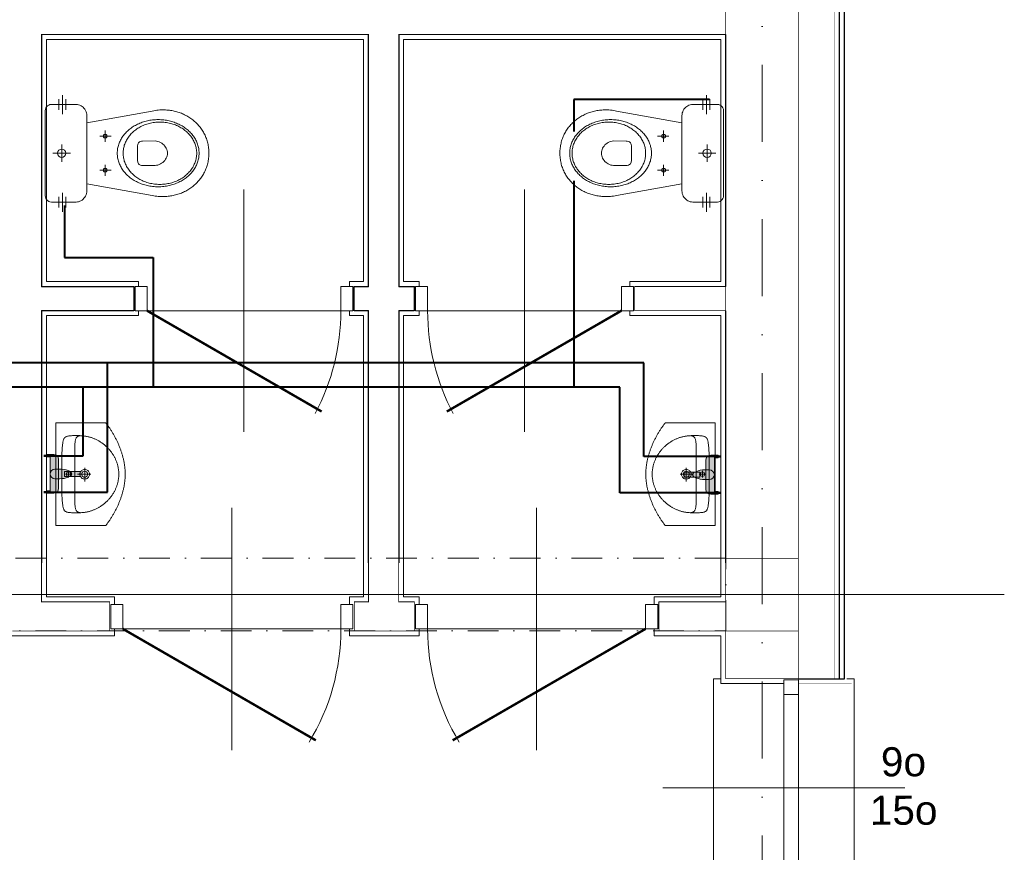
# Model space of a CAD drawing. Extents: x 4615668 to 9294084, y 16339 to 10688993.
# Tile 237 of 256: x 4725646 to 4726053, y 5339726 to 5340070. Entities that reach past the tile are written whole.
import ezdxf
from ezdxf.lldxf.tags import DXFTag

# ---------------------------------------------------------------- set-up
doc = ezdxf.new("R2010")
doc.units = 0
doc.header["$MEASUREMENT"] = 0
doc.linetypes.add('DASHDOT', pattern=[25.4, 12.7, -6.35, 0, -6.35])
for name, color, linetype, lineweight in [('_T_w-k_Tr_cwu', 20, 'DASHDOT', 40), ('_T_w-k_Tr_zw', 150, 'Continuous', 40), ('Osie', 175, 'DASHDOT', 9), ('Wymiar', 7, 'Continuous', 9), ('WYPOSAŻENIE', 223, 'Continuous', 9)]:
    doc.layers.add(name, color=color, linetype=linetype, lineweight=lineweight)
doc.layers.add('IS_Odbiornik2', color=7, linetype='Continuous', lineweight=5, true_color=0x000000)
for name, color, linetype in [('MEBLE', 41, 'Continuous'), ('MURY', 7, 'Continuous'), ('STOLARKA', 4, 'Continuous')]:
    doc.layers.add(name, color=color, linetype=linetype)
doc.styles.add('ARIAL_CE', font='arial.ttf', dxfattribs={"height": 15})
tags = doc.linetypes.add('DASH', pattern=[15, 10, -5]).pattern_tags.tags
tags[6:7] = [DXFTag(74, 4), DXFTag(75, 0), DXFTag(340, '0'), DXFTag(46, 0.0), DXFTag(50, 0.0), DXFTag(44, 0.0), DXFTag(45, 0.0)]
tags[4:5] = [DXFTag(74, 4), DXFTag(75, 0), DXFTag(340, '0'), DXFTag(46, 0.0), DXFTag(50, 0.0), DXFTag(44, 0.0), DXFTag(45, 0.0)]

# ---------------------------------------------------------------- blocks, each defined once
blk = doc.blocks.new('G$C61CBF25F')
at = {"layer": 'Osie', "lineweight": 0, "ltscale": 2.5}
for p, q in [((1425, 0), (1425, 1880)), ((1525, 640), (-5, 640))]:
    blk.add_line(p, q, dxfattribs=at)
blk = doc.blocks.new('G$CF45FC2ED')
at = {"layer": 'STOLARKA', "color": 252, "linetype": 'Continuous', "lineweight": 0}
for p, q in [((45, 100), (45, 0)), ((85, 50), (5, 50))]:
    blk.add_line(p, q, dxfattribs=at)
at = {"layer": 'STOLARKA', "color": 252, "linetype": 'Continuous', "lineweight": 0, "const_width": 1}
blk.add_lwpolyline([(5, 50), (77.06, 91.6)], dxfattribs=at)
at = {"layer": 'STOLARKA', "color": 252, "linetype": 'Continuous', "lineweight": 0}
for points in [[(5, 40), (5, 50), (0, 50), (0, 40)], [(85, 40), (85, 50), (90, 50), (90, 40)]]:
    blk.add_lwpolyline(points, close=True, dxfattribs=at)
blk.add_arc((-5, 50), 90, 0, 28.0898, dxfattribs=at)
blk = doc.blocks.new('G$C8361AC1F')
at = {"layer": 'STOLARKA', "color": 252, "linetype": 'Continuous', "lineweight": 0}
for p, q in [((50, 100), (50, 0)), ((5, 50), (95, 50))]:
    blk.add_line(p, q, dxfattribs=at)
at = {"layer": 'STOLARKA', "color": 252, "linetype": 'Continuous', "lineweight": 0, "const_width": 1}
blk.add_lwpolyline([(95, 50), (15.33, 96)], dxfattribs=at)
at = {"layer": 'STOLARKA', "color": 252, "linetype": 'Continuous', "lineweight": 0}
for points in [[(5, 40), (5, 50), (0, 50), (0, 40)], [(95, 40), (95, 50), (100, 50), (100, 40)]]:
    blk.add_lwpolyline(points, close=True, dxfattribs=at)
blk.add_arc((95, 50), 90, 148.7267, 180, dxfattribs=at)
blk = doc.blocks.new('G$C772A7A8F')
at = {"layer": 'STOLARKA', "color": 5, "lineweight": 0}
blk.add_line((100, 45), (0, 45), dxfattribs=at)
for points in [[(24, 0), (21, 0), (21, 90), (24, 90)], [(76, 0), (79, 0), (79, 90), (76, 90)]]:
    blk.add_lwpolyline(points, dxfattribs=at)
for points in [[(56, 89.5), (56, 83.5), (50, 83.5), (50, 89.5)], [(56, 83.5), (56, 6.5), (50, 6.5), (50, 83.5)], [(56, 0.5), (56, 6.5), (50, 6.5), (50, 0.5)]]:
    blk.add_lwpolyline(points, close=True, dxfattribs=at)
blk = doc.blocks.new('G$C6E969633')
at = {"layer": 'MURY', "ltscale": 40}
for p, q in [((1169.18, 871.13), (1169.18, 767.13)), ((1304.18, 767.13), (1304.18, 871.13)), ((1316.68, 871.13), (1316.68, 767.13)), ((1451.68, 767.13), (1451.68, 871.13)), ((1169.18, 767.13), (1207.28, 767.13)), ((1207.28, 767.13), (1207.28, 757.13)), ((1298.28, 757.13), (1298.28, 767.13)), ((1298.28, 767.13), (1304.18, 767.13)), ((1316.68, 767.13), (1323.08, 767.13)), ((1323.08, 767.13), (1323.08, 757.13)), ((1207.28, 757.13), (1169.18, 757.13)), ((1169.18, 757.13), (1169.18, 653.13)), ((1304.18, 757.13), (1298.28, 757.13)), ((1304.18, 653.13), (1304.18, 757.13)), ((1323.08, 757.13), (1316.68, 757.13)), ((1316.68, 757.13), (1316.68, 653.13)), ((1451.68, 653.13), (1451.68, 757.13))]:
    blk.add_line(p, q, dxfattribs=at)
at = {"layer": 'MURY', "linetype": 'DASH', "lineweight": 0}
for p, q in [((1316.78, 730.06), (1316.68, 730.06)), ((1316.72, 670.06), (1316.68, 670.06))]:
    blk.add_line(p, q, dxfattribs=at)
at = {"layer": 'MURY', "lineweight": 0, "ltscale": 5}
blk.add_line((1566.68, 640), (246.53, 640), dxfattribs=at)
at = {"layer": 'MURY', "ltscale": 40, "const_width": 0.3}
for points in [[(1451.68, 988.35), (1451.68, 655), (1481.68, 655), (1481.68, 988.35)], [(1157.18, 625), (1197.28, 625), (1197.28, 637), (1169.18, 637), (1169.18, 757.13), (1207.28, 757.13), (1207.28, 767.13), (1169.18, 767.13), (1169.18, 871.13), (1304.18, 871.13), (1304.18, 767.13), (1298.28, 767.13), (1298.28, 757.13), (1304.18, 757.13), (1304.18, 637), (1298.28, 637), (1298.28, 625), (1323.08, 625), (1323.08, 637), (1316.68, 637), (1316.68, 757.13), (1323.08, 757.13), (1323.08, 767.13), (1316.68, 767.13), (1316.68, 871.13), (1451.68, 871.13)], [(1451.68, 767.13), (1414.08, 767.13), (1414.08, 757.13), (1451.68, 757.13)], [(1451.68, 625), (1424.08, 625), (1424.08, 637), (1451.68, 637)]]:
    blk.add_lwpolyline(points, dxfattribs=at)
at = {"layer": 'MURY', "lineweight": 0, "ltscale": 40}
for points, const_width in [([(1481.68, 605.25), (1496.68, 605.25), (1496.68, 988.32), (1481.68, 988.32)], 0.2), ([(1481.68, 603.25), (1503.68, 603.25), (1503.68, 990.32), (1481.68, 990.32)], 0.1)]:
    blk.add_lwpolyline(points, dxfattribs=dict(at, const_width=const_width))
at = {"layer": 'MURY', "lineweight": -3, "ltscale": 40}
for points in [[(1481.68, 605.25), (1500.68, 605.25), (1500.68, 988.32), (1481.68, 988.32)], [(1481.76, 605.25), (1498.68, 605.25), (1498.68, 988.32), (1481.68, 988.32)]]:
    blk.add_lwpolyline(points, dxfattribs=at)
at = {"layer": 'MURY', "lineweight": 0, "ltscale": 40}
for points in [[(1296.28, 767.13), (1296.28, 769.13), (1302.18, 769.13), (1302.18, 869.13), (1171.18, 869.13), (1171.18, 769.13), (1209.28, 769.13), (1209.28, 767.13)], [(1412.08, 767.13), (1412.08, 769.13), (1449.68, 769.13), (1449.68, 869.13), (1318.68, 869.13), (1318.68, 769.13), (1325.08, 769.13), (1325.08, 767.13)], [(1209.28, 757.13), (1209.28, 755.13), (1171.18, 755.13), (1171.18, 639), (1199.28, 639), (1199.28, 635.83)], [(1296.28, 635.83), (1296.28, 639), (1302.18, 639), (1302.18, 755.13), (1296.28, 755.13), (1296.28, 757.13)], [(1325.08, 757.13), (1325.08, 755.13), (1318.68, 755.13), (1318.68, 639), (1325.08, 639), (1325.08, 635.83)], [(1422.08, 635.83), (1422.08, 639), (1449.68, 639), (1449.68, 755.13), (1412.08, 755.13), (1412.08, 757.13)], [(1199.28, 625.83), (1199.28, 623), (1155.18, 623), (1155.18, 683), (902.61, 683), (902.61, 657), (913.61, 657), (913.61, 623), (902.68, 623), (902.68, 613), (893.02, 613)], [(1451.68, 637), (1424.08, 637), (1424.08, 625.83)], [(1325.08, 625.83), (1325.08, 623), (1296.28, 623), (1296.28, 625.83)], [(1475.68, 603.25), (1449.68, 603.25), (1449.68, 623), (1422.08, 623), (1422.08, 625.83)]]:
    blk.add_lwpolyline(points, dxfattribs=at)
at = {"layer": 'MURY', "linetype": 'DASHDOT', "lineweight": 0}
blk.add_lwpolyline([(911.68, 625), (1451.68, 625), (1451.68, 655), (911.68, 655)], close=True, dxfattribs=at)
at = {"layer": 'MURY', "ltscale": 40, "const_width": 0.3}
for points in [[(1451.68, 625), (1481.68, 625), (1481.68, 655), (1451.68, 655)], [(1451.68, 605.25), (1481.68, 605.25), (1481.68, 625), (1451.68, 625)]]:
    blk.add_lwpolyline(points, close=True, dxfattribs=at)
at = {"layer": 'MURY', "lineweight": 0, "ltscale": 40}
for name, p in [('G$C61CBF25F', (41.68, 0)), ('G$C772A7A8F', (1425.68, 515.25))]:
    blk.add_blockref(name, p, dxfattribs=at)
at = {"layer": 'MURY', "color": 251, "lineweight": 0, "ltscale": 40, "xscale": -1}
for name, p, rotation in [('G$CF45FC2ED', (1207.78, 807.13), 179.9999999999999), ('G$C8361AC1F', (1323.58, 675.83), 180.0000000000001)]:
    blk.add_blockref(name, p, dxfattribs=dict(at, rotation=rotation))
at = {"layer": 'MURY', "color": 251, "lineweight": 0, "ltscale": 40}
for name, p, rotation in [('G$CF45FC2ED', (1413.58, 807.13), 180), ('G$C8361AC1F', (1297.78, 675.83), 179.9999999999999)]:
    blk.add_blockref(name, p, dxfattribs=dict(at, rotation=rotation))
at = {"layer": 'MURY', "insert": (1485.08, 560.8), "char_height": 12, "width": 1777.5174, "attachment_point": 5, "rotation": 0.1544, "style": 'ARIAL_CE'}
blk.add_mtext('\\pxi-10,l16.666687,t16.666687;9o\\P15o', dxfattribs=at)
blk = doc.blocks.new('A$C074B312D')
at = {"layer": 'WYPOSAŻENIE', "linetype": 'Continuous'}
for points in [[(6.41, 67.54), (41.41, 67.54), (42.02, 67.48), (42.58, 67.29), (43.07, 66.99), (43.49, 66.6), (43.8, 66.13), (44, 65.6), (44.07, 65.03), (44.07, 65.03), (44.07, 54.82), (44.04, 54.29), (43.93, 53.77), (43.76, 53.27), (43.52, 52.8), (43.23, 52.35), (42.89, 51.93), (42.5, 51.56), (42.06, 51.23), (41.59, 50.95), (41.08, 50.72), (40.54, 50.55), (39.98, 50.44), (39.39, 50.41), (8.43, 50.41), (7.86, 50.44), (7.31, 50.55), (6.78, 50.72), (6.28, 50.95), (5.8, 51.23), (5.36, 51.56), (4.97, 51.93), (4.62, 52.35), (4.32, 52.79), (4.08, 53.27), (3.9, 53.77), (3.79, 54.29), (3.75, 54.82), (3.75, 65.03), (3.82, 65.6), (4.02, 66.13), (4.34, 66.6), (4.75, 66.99), (5.24, 67.29), (5.8, 67.48), (6.41, 67.54), (6.41, 67.54)], [(1.63, 61.95), (5.94, 61.95)], [(23.91, 62.48), (24.58, 62.35), (25.12, 61.98), (25.49, 61.43), (25.62, 60.77), (25.49, 60.1), (25.12, 59.56), (24.58, 59.19), (23.91, 59.05), (23.24, 59.19), (22.7, 59.56), (22.33, 60.1), (22.2, 60.77), (22.33, 61.43), (22.7, 61.98), (23.24, 62.35), (23.91, 62.48)], [(41.96, 61.95), (46.27, 61.95)], [(1.63, 59.02), (5.94, 59.02)], [(41.96, 59.02), (46.27, 59.02)], [(6.51, 23.42), (11.31, 50.41)], [(36.51, 50.41), (41.36, 23.4)], [(16.85, 43.65), (17.26, 43.54), (17.55, 43.25), (17.66, 42.84), (17.55, 42.44), (17.26, 42.15), (16.85, 42.04), (16.45, 42.15), (16.16, 42.44), (16.05, 42.84), (16.16, 43.25), (16.45, 43.54), (16.85, 43.65)], [(30.97, 43.65), (31.37, 43.54), (31.66, 43.25), (31.77, 42.84), (31.66, 42.44), (31.37, 42.15), (30.97, 42.04), (30.56, 42.15), (30.27, 42.44), (30.16, 42.84), (30.27, 43.25), (30.56, 43.54), (30.97, 43.65)], [(23.91, 37.81), (23.44, 37.8), (22.96, 37.77), (22.5, 37.72), (22.03, 37.66), (21.58, 37.57), (21.12, 37.47), (20.68, 37.34), (20.23, 37.2), (19.8, 37.05), (19.37, 36.88), (18.94, 36.69), (18.52, 36.48), (18.11, 36.26), (17.71, 36.02), (17.31, 35.77), (16.92, 35.5), (16.54, 35.22), (16.17, 34.92), (15.81, 34.61), (15.45, 34.28), (15.1, 33.95), (14.76, 33.59), (14.44, 33.23), (14.12, 32.85), (13.81, 32.47), (13.51, 32.07), (13.22, 31.65), (12.94, 31.23), (12.68, 30.8), (12.42, 30.35), (12.18, 29.9), (11.95, 29.44), (11.73, 28.96), (11.52, 28.48), (11.32, 27.99), (11.14, 27.49), (10.97, 26.98), (10.82, 26.46), (10.67, 25.94), (10.55, 25.4), (10.43, 24.87), (10.33, 24.32), (10.25, 23.77), (10.18, 23.21), (10.12, 22.65), (10.08, 22.08), (10.06, 21.5), (10.05, 20.92), (10.05, 20.92), (10.06, 20.34), (10.08, 19.77), (10.12, 19.2), (10.18, 18.64), (10.25, 18.08), (10.33, 17.53), (10.43, 16.98), (10.55, 16.44), (10.67, 15.91), (10.82, 15.39), (10.97, 14.87), (11.14, 14.36), (11.32, 13.86), (11.52, 13.37), (11.73, 12.89), (11.95, 12.41), (12.18, 11.95), (12.42, 11.49), (12.68, 11.05), (12.94, 10.62), (13.22, 10.19), (13.51, 9.78), (13.81, 9.38), (14.12, 8.99), (14.44, 8.62), (14.76, 8.25), (15.1, 7.9), (15.45, 7.56), (15.81, 7.24), (16.17, 6.93), (16.54, 6.63), (16.92, 6.35), (17.31, 6.08), (17.71, 5.83), (18.11, 5.59), (18.52, 5.37), (18.94, 5.16), (19.37, 4.97), (19.8, 4.8), (20.23, 4.64), (20.68, 4.5), (21.12, 4.38), (21.58, 4.28), (22.03, 4.19), (22.5, 4.13), (22.96, 4.08), (23.44, 4.05), (23.91, 4.04), (23.91, 4.04), (24.39, 4.05), (24.86, 4.08), (25.32, 4.13), (25.79, 4.19), (26.25, 4.28), (26.7, 4.38), (27.15, 4.5), (27.59, 4.64), (28.02, 4.8), (28.46, 4.97), (28.88, 5.16), (29.3, 5.37), (29.71, 5.59), (30.11, 5.83), (30.51, 6.08), (30.9, 6.35), (31.28, 6.63), (31.65, 6.93), (32.02, 7.24), (32.37, 7.56), (32.72, 7.9), (33.06, 8.25), (33.39, 8.62), (33.7, 8.99), (34.01, 9.38), (34.31, 9.78), (34.6, 10.19), (34.88, 10.62), (35.14, 11.05), (35.4, 11.49), (35.64, 11.95), (35.87, 12.41), (36.09, 12.89), (36.3, 13.37), (36.5, 13.86), (36.68, 14.36), (36.85, 14.87), (37, 15.39), (37.15, 15.91), (37.28, 16.44), (37.39, 16.98), (37.49, 17.53), (37.57, 18.08), (37.65, 18.64), (37.7, 19.2), (37.74, 19.77), (37.76, 20.34), (37.77, 20.92), (37.77, 20.92), (37.76, 21.5), (37.74, 22.08), (37.7, 22.65), (37.65, 23.21), (37.57, 23.77), (37.49, 24.32), (37.39, 24.87), (37.28, 25.4), (37.15, 25.94), (37, 26.46), (36.85, 26.98), (36.68, 27.49), (36.5, 27.99), (36.3, 28.48), (36.09, 28.96), (35.87, 29.44), (35.64, 29.9), (35.4, 30.35), (35.14, 30.8), (34.88, 31.23), (34.6, 31.65), (34.31, 32.07), (34.01, 32.47), (33.7, 32.85), (33.39, 33.23), (33.06, 33.59), (32.72, 33.95), (32.37, 34.28), (32.02, 34.61), (31.65, 34.92), (31.28, 35.22), (30.9, 35.5), (30.51, 35.77), (30.11, 36.02), (29.71, 36.26), (29.3, 36.48), (28.88, 36.69), (28.46, 36.88), (28.02, 37.05), (27.59, 37.2), (27.15, 37.34), (26.7, 37.47), (26.25, 37.57), (25.79, 37.66), (25.32, 37.72), (24.86, 37.77), (24.39, 37.8), (23.91, 37.81), (23.91, 37.81)], [(23.91, 35.41), (23.43, 35.4), (22.95, 35.37), (22.48, 35.31), (22.01, 35.24), (21.55, 35.15), (21.09, 35.04), (20.64, 34.91), (20.2, 34.76), (19.76, 34.6), (19.33, 34.41), (18.91, 34.21), (18.49, 33.99), (18.08, 33.76), (17.68, 33.51), (17.29, 33.24), (16.91, 32.96), (16.54, 32.66), (16.17, 32.34), (15.82, 32.02), (15.47, 31.68), (15.14, 31.32), (14.82, 30.95), (14.5, 30.57), (14.2, 30.18), (13.91, 29.77), (13.64, 29.35), (13.37, 28.92), (13.12, 28.48), (12.88, 28.03), (12.65, 27.57), (12.44, 27.09), (12.24, 26.61), (12.05, 26.12), (11.88, 25.62), (11.73, 25.11), (11.59, 24.6), (11.46, 24.07), (11.35, 23.54), (11.26, 23), (11.18, 22.46), (11.12, 21.91), (11.07, 21.35), (11.05, 20.79), (11.04, 20.22), (11.04, 20.22), (11.05, 19.65), (11.07, 19.09), (11.12, 18.53), (11.18, 17.98), (11.26, 17.44), (11.35, 16.9), (11.46, 16.37), (11.59, 15.84), (11.73, 15.33), (11.88, 14.82), (12.05, 14.32), (12.24, 13.83), (12.44, 13.35), (12.65, 12.87), (12.88, 12.41), (13.12, 11.96), (13.37, 11.52), (13.64, 11.09), (13.91, 10.67), (14.2, 10.26), (14.5, 9.87), (14.82, 9.49), (15.14, 9.12), (15.47, 8.76), (15.82, 8.42), (16.17, 8.1), (16.54, 7.78), (16.91, 7.48), (17.29, 7.2), (17.68, 6.93), (18.08, 6.68), (18.49, 6.45), (18.91, 6.23), (19.33, 6.03), (19.76, 5.84), (20.2, 5.68), (20.64, 5.53), (21.09, 5.4), (21.55, 5.29), (22.01, 5.2), (22.48, 5.13), (22.95, 5.07), (23.43, 5.04), (23.91, 5.03), (23.91, 5.03), (24.39, 5.04), (24.87, 5.07), (25.34, 5.13), (25.81, 5.2), (26.27, 5.29), (26.73, 5.4), (27.18, 5.53), (27.62, 5.68), (28.06, 5.84), (28.49, 6.03), (28.91, 6.23), (29.33, 6.45), (29.74, 6.68), (30.14, 6.93), (30.53, 7.2), (30.91, 7.48), (31.28, 7.78), (31.65, 8.1), (32, 8.42), (32.35, 8.76), (32.68, 9.12), (33, 9.49), (33.32, 9.87), (33.62, 10.26), (33.91, 10.67), (34.19, 11.09), (34.45, 11.52), (34.7, 11.96), (34.94, 12.41), (35.17, 12.87), (35.38, 13.35), (35.58, 13.83), (35.77, 14.32), (35.94, 14.82), (36.09, 15.33), (36.24, 15.84), (36.36, 16.37), (36.47, 16.9), (36.56, 17.44), (36.64, 17.98), (36.7, 18.53), (36.75, 19.09), (36.77, 19.65), (36.78, 20.22), (36.78, 20.22), (36.77, 20.79), (36.75, 21.35), (36.7, 21.91), (36.64, 22.46), (36.56, 23), (36.47, 23.54), (36.36, 24.07), (36.24, 24.6), (36.09, 25.11), (35.94, 25.62), (35.77, 26.12), (35.58, 26.61), (35.38, 27.09), (35.17, 27.57), (34.94, 28.03), (34.7, 28.48), (34.45, 28.92), (34.19, 29.35), (33.91, 29.77), (33.62, 30.18), (33.32, 30.57), (33, 30.95), (32.68, 31.32), (32.35, 31.68), (32, 32.02), (31.65, 32.34), (31.28, 32.66), (30.91, 32.96), (30.53, 33.24), (30.14, 33.51), (29.74, 33.76), (29.33, 33.99), (28.91, 34.21), (28.49, 34.41), (28.06, 34.6), (27.62, 34.76), (27.18, 34.91), (26.73, 35.04), (26.27, 35.15), (25.81, 35.24), (25.34, 35.31), (24.87, 35.37), (24.39, 35.4), (23.91, 35.41), (23.91, 35.41)], [(23.68, 29.5), (20.97, 29.5), (20.17, 29.4), (19.6, 29.11), (19.23, 28.71), (19.01, 28.25), (18.91, 27.79), (18.88, 27.39), (18.87, 22.14), (18.91, 21.57), (19.03, 21.02), (19.22, 20.48), (19.46, 19.97), (19.77, 19.48), (20.12, 19.03), (20.51, 18.62), (20.94, 18.24), (21.4, 17.92), (21.89, 17.64), (22.38, 17.41), (22.89, 17.25), (23.4, 17.15), (23.91, 17.11), (24.41, 17.15), (24.93, 17.25), (25.43, 17.42), (25.93, 17.64), (26.42, 17.92), (26.88, 18.25), (27.31, 18.62), (27.7, 19.04), (28.05, 19.5), (28.36, 19.98), (28.6, 20.5), (28.79, 21.04), (28.91, 21.59), (28.95, 22.17), (28.95, 22.17), (28.95, 27.4), (28.92, 27.8), (28.82, 28.26), (28.6, 28.72), (28.23, 29.11), (27.66, 29.4), (26.86, 29.5), (23.68, 29.5)], [(6.02, 18.97), (6.03, 19.61), (6.06, 20.24), (6.11, 20.88), (6.18, 21.52), (6.27, 22.15), (6.38, 22.79), (6.51, 23.42)], [(41.36, 23.4), (41.47, 22.77), (41.57, 22.14), (41.65, 21.5), (41.72, 20.87), (41.77, 20.23), (41.79, 19.6), (41.8, 18.97)], [(23.87, 0), (23.34, 0.01), (22.82, 0.03), (22.3, 0.07), (21.78, 0.12), (21.27, 0.19), (20.77, 0.27), (20.28, 0.36), (19.78, 0.47), (19.3, 0.59), (18.82, 0.73), (18.35, 0.87), (17.88, 1.04), (17.42, 1.21), (16.97, 1.4), (16.52, 1.6), (16.08, 1.81), (15.65, 2.03), (15.23, 2.27), (14.81, 2.51), (14.4, 2.77), (14, 3.04), (13.61, 3.32), (13.22, 3.61), (12.85, 3.91), (12.48, 4.22), (12.12, 4.54), (11.77, 4.88), (11.42, 5.22), (11.09, 5.57), (10.77, 5.93), (10.45, 6.3), (10.15, 6.68), (9.85, 7.06), (9.56, 7.46), (9.29, 7.86), (9.02, 8.27), (8.77, 8.69), (8.52, 9.12), (8.29, 9.56), (8.06, 10), (7.85, 10.45), (7.64, 10.9), (7.45, 11.37), (7.27, 11.84), (7.1, 12.31), (6.95, 12.79), (6.8, 13.28), (6.67, 13.77), (6.55, 14.27), (6.44, 14.78), (6.34, 15.28), (6.25, 15.8), (6.18, 16.32), (6.12, 16.84), (6.08, 17.37), (6.04, 17.9), (6.02, 18.43), (6.02, 18.97)], [(41.8, 18.97), (41.8, 18.43), (41.78, 17.9), (41.74, 17.37), (41.7, 16.84), (41.64, 16.32), (41.56, 15.8), (41.48, 15.28), (41.38, 14.78), (41.27, 14.27), (41.15, 13.77), (41.01, 13.28), (40.86, 12.79), (40.71, 12.31), (40.54, 11.84), (40.35, 11.37), (40.16, 10.9), (39.96, 10.45), (39.74, 10), (39.51, 9.56), (39.28, 9.12), (39.03, 8.69), (38.77, 8.27), (38.5, 7.86), (38.23, 7.46), (37.94, 7.06), (37.64, 6.68), (37.33, 6.3), (37.01, 5.93), (36.69, 5.57), (36.35, 5.22), (36.01, 4.88), (35.65, 4.54), (35.29, 4.22), (34.92, 3.91), (34.54, 3.61), (34.16, 3.32), (33.76, 3.04), (33.36, 2.77), (32.95, 2.51), (32.53, 2.27), (32.1, 2.03), (31.67, 1.81), (31.23, 1.6), (30.78, 1.4), (30.33, 1.21), (29.86, 1.04), (29.4, 0.87), (28.92, 0.73), (28.44, 0.59), (27.96, 0.47), (27.46, 0.36), (26.97, 0.27), (26.46, 0.19), (25.95, 0.12), (25.44, 0.07), (24.92, 0.03), (24.4, 0.01), (23.87, 0)]]:
    blk.add_lwpolyline(points, dxfattribs=at)
at = {"layer": 'WYPOSAŻENIE', "linetype": 'DASHDOT'}
for points in [[(23.91, 64.37), (23.91, 57.16)], [(0, 60.5), (7.82, 60.5)], [(20.33, 60.77), (27.5, 60.77)], [(40.32, 60.5), (48.15, 60.5)], [(16.85, 45), (16.85, 40.36)], [(30.97, 45), (30.97, 40.36)], [(14.57, 42.84), (19.15, 42.84)], [(28.68, 42.84), (33.27, 42.84)]]:
    blk.add_lwpolyline(points, dxfattribs=at)
blk = doc.blocks.new('A$C4989192B')
at = {"layer": 'WYPOSAŻENIE', "linetype": 'Continuous'}
for points in [[(84.92, 16.14), (84.92, 57.32), (42.49, 57.32), (0, 57.32), (0, 16.13), (0.49, 15.75), (0.98, 15.37), (1.48, 15), (1.99, 14.63), (2.5, 14.26), (3.01, 13.89), (3.53, 13.53), (4.05, 13.17), (4.57, 12.82), (5.1, 12.46), (5.63, 12.11), (6.17, 11.77), (6.71, 11.42), (7.26, 11.08), (7.8, 10.75), (8.35, 10.42), (8.91, 10.09), (9.47, 9.76), (10.03, 9.44), (10.59, 9.12), (11.16, 8.81), (11.73, 8.5), (12.31, 8.2), (12.88, 7.9), (13.46, 7.6), (14.05, 7.31), (14.63, 7.02), (15.22, 6.74), (15.81, 6.46), (16.4, 6.19), (17, 5.92), (17.6, 5.66), (18.19, 5.4), (18.8, 5.15), (19.4, 4.9), (20.01, 4.65), (20.61, 4.42), (21.22, 4.18), (21.83, 3.96), (22.45, 3.73), (23.06, 3.52), (23.68, 3.31), (24.29, 3.1), (24.91, 2.9), (25.53, 2.71), (26.15, 2.52), (26.78, 2.34), (27.4, 2.17), (28.02, 2), (28.65, 1.84), (29.27, 1.68), (29.9, 1.53), (30.53, 1.39), (31.16, 1.25), (31.78, 1.12), (32.41, 1), (33.04, 0.88), (33.67, 0.77), (34.3, 0.67), (34.93, 0.57), (35.56, 0.48), (36.19, 0.4), (36.82, 0.33), (37.45, 0.26), (38.07, 0.2), (38.7, 0.15), (39.33, 0.11), (39.96, 0.07), (40.58, 0.04), (41.21, 0.02), (41.84, 0.01), (42.46, 0), (42.46, 0), (43.08, 0.01), (43.71, 0.02), (44.33, 0.04), (44.96, 0.07), (45.59, 0.11), (46.22, 0.15), (46.84, 0.2), (47.47, 0.26), (48.1, 0.33), (48.73, 0.4), (49.36, 0.48), (49.99, 0.57), (50.62, 0.67), (51.25, 0.77), (51.88, 0.88), (52.51, 1), (53.14, 1.12), (53.76, 1.25), (54.39, 1.39), (55.02, 1.53), (55.64, 1.68), (56.27, 1.84), (56.9, 2), (57.52, 2.17), (58.14, 2.34), (58.77, 2.52), (59.39, 2.71), (60.01, 2.91), (60.62, 3.1), (61.24, 3.31), (61.86, 3.52), (62.47, 3.74), (63.09, 3.96), (63.7, 4.19), (64.31, 4.42), (64.91, 4.66), (65.52, 4.9), (66.12, 5.15), (66.72, 5.4), (67.32, 5.66), (67.92, 5.92), (68.52, 6.19), (69.11, 6.47), (69.7, 6.74), (70.29, 7.03), (70.87, 7.31), (71.46, 7.61), (72.04, 7.9), (72.61, 8.2), (73.19, 8.51), (73.76, 8.82), (74.33, 9.13), (74.89, 9.45), (75.45, 9.77), (76.01, 10.09), (76.57, 10.42), (77.12, 10.76), (77.66, 11.09), (78.21, 11.43), (78.75, 11.78), (79.29, 12.12), (79.82, 12.47), (80.35, 12.83), (80.87, 13.18), (81.39, 13.54), (81.91, 13.91), (82.42, 14.27), (82.93, 14.64), (83.44, 15.01), (83.94, 15.39), (84.43, 15.76), (84.92, 16.14), (84.92, 16.14)], [(42.46, 5.31), (41.86, 5.31), (41.26, 5.33), (40.66, 5.36), (40.06, 5.41), (39.47, 5.46), (38.87, 5.53), (38.29, 5.61), (37.7, 5.7), (37.12, 5.8), (36.54, 5.92), (35.96, 6.04), (35.38, 6.18), (34.81, 6.33), (34.25, 6.48), (33.68, 6.65), (33.13, 6.83), (32.57, 7.03), (32.02, 7.23), (31.47, 7.44), (30.93, 7.66), (30.39, 7.89), (29.86, 8.13), (29.33, 8.39), (28.8, 8.65), (28.28, 8.92), (27.77, 9.2), (27.26, 9.49), (26.76, 9.79), (26.26, 10.1), (25.76, 10.41), (25.28, 10.74), (24.79, 11.07), (24.32, 11.42), (23.85, 11.77), (23.38, 12.13), (22.93, 12.5), (22.48, 12.87), (22.03, 13.26), (21.59, 13.65), (21.16, 14.05), (20.74, 14.45), (20.32, 14.87), (19.91, 15.29), (19.51, 15.72), (19.11, 16.16), (18.72, 16.6), (18.34, 17.05), (17.97, 17.51), (17.6, 17.97), (17.24, 18.44), (16.89, 18.92), (16.55, 19.4), (16.22, 19.89), (15.9, 20.38), (15.58, 20.88), (15.27, 21.39), (14.97, 21.9), (14.69, 22.42), (14.41, 22.94), (14.13, 23.46), (13.87, 24), (13.62, 24.53), (13.38, 25.08), (13.14, 25.62), (12.92, 26.17), (12.71, 26.73), (12.5, 27.29), (12.31, 27.85), (12.13, 28.42), (11.95, 28.99), (11.79, 29.57), (11.64, 30.15), (11.5, 30.73), (11.37, 31.32), (11.25, 31.91), (11.14, 32.5), (11.04, 33.1), (10.96, 33.7), (10.89, 34.3), (10.82, 34.9), (10.82, 34.9), (10.75, 35.82), (10.69, 36.67), (10.65, 37.45), (10.63, 38.21), (10.62, 38.95), (10.62, 39.7), (10.61, 40.48), (10.61, 40.48), (10.62, 41.54), (10.63, 42.53), (10.65, 43.45), (10.68, 44.3), (10.73, 45.08), (10.79, 45.81), (10.87, 46.47), (10.97, 47.08), (11.08, 47.64), (11.22, 48.15), (11.38, 48.6), (11.57, 49.02), (11.79, 49.39), (12.03, 49.72), (12.31, 50.02), (12.62, 50.28), (12.96, 50.52), (13.34, 50.72), (13.75, 50.9), (14.21, 51.06), (14.7, 51.2), (15.24, 51.32), (15.83, 51.43), (16.46, 51.53), (17.14, 51.63), (17.86, 51.71), (18.64, 51.8), (18.64, 51.8), (19.37, 51.87), (20.08, 51.94), (20.78, 52), (21.48, 52.06), (22.16, 52.11), (22.84, 52.16), (23.52, 52.2), (24.18, 52.24), (24.85, 52.28), (25.5, 52.31), (26.15, 52.33), (26.8, 52.36), (27.45, 52.38), (28.09, 52.39), (28.73, 52.41), (29.36, 52.42), (30, 52.43), (30.63, 52.43), (31.27, 52.44), (31.9, 52.44), (32.54, 52.44), (33.17, 52.44), (33.81, 52.43), (34.45, 52.43), (35.09, 52.43), (35.73, 52.42), (36.38, 52.42), (37.03, 52.41), (37.69, 52.4), (38.35, 52.4), (39.02, 52.39), (39.69, 52.39), (40.37, 52.38), (41.06, 52.38), (41.76, 52.38), (42.46, 52.38), (42.46, 52.38), (43.16, 52.38), (43.86, 52.38), (44.55, 52.38), (45.23, 52.39), (45.9, 52.39), (46.57, 52.4), (47.23, 52.4), (47.89, 52.41), (48.54, 52.42), (49.19, 52.42), (49.83, 52.43), (50.47, 52.43), (51.11, 52.43), (51.75, 52.44), (52.39, 52.44), (53.02, 52.44), (53.65, 52.44), (54.29, 52.43), (54.92, 52.43), (55.56, 52.42), (56.19, 52.41), (56.83, 52.39), (57.47, 52.38), (58.12, 52.36), (58.77, 52.33), (59.42, 52.31), (60.08, 52.28), (60.74, 52.24), (61.41, 52.2), (62.08, 52.16), (62.76, 52.11), (63.45, 52.06), (64.14, 52), (64.84, 51.94), (65.56, 51.87), (66.28, 51.8), (66.28, 51.8), (67.06, 51.71), (67.79, 51.63), (68.46, 51.53), (69.09, 51.43), (69.68, 51.32), (70.22, 51.2), (70.71, 51.06), (71.17, 50.9), (71.59, 50.72), (71.96, 50.52), (72.31, 50.28), (72.61, 50.02), (72.89, 49.72), (73.13, 49.39), (73.35, 49.02), (73.54, 48.6), (73.7, 48.15), (73.84, 47.64), (73.95, 47.08), (74.05, 46.47), (74.13, 45.81), (74.19, 45.08), (74.24, 44.3), (74.27, 43.45), (74.29, 42.53), (74.3, 41.54), (74.31, 40.48), (74.31, 40.48), (74.31, 39.7), (74.3, 38.95), (74.29, 38.21), (74.27, 37.45), (74.23, 36.67), (74.17, 35.82), (74.1, 34.9), (74.04, 34.3), (73.96, 33.7), (73.88, 33.1), (73.78, 32.5), (73.67, 31.91), (73.55, 31.32), (73.42, 30.73), (73.28, 30.15), (73.13, 29.57), (72.97, 28.99), (72.8, 28.42), (72.61, 27.85), (72.42, 27.29), (72.22, 26.73), (72, 26.17), (71.78, 25.62), (71.54, 25.08), (71.3, 24.53), (71.05, 24), (70.79, 23.46), (70.52, 22.94), (70.24, 22.42), (69.95, 21.9), (69.65, 21.39), (69.34, 20.88), (69.02, 20.38), (68.7, 19.89), (68.37, 19.4), (68.03, 18.92), (67.68, 18.44), (67.32, 17.97), (66.95, 17.51), (66.58, 17.05), (66.2, 16.6), (65.81, 16.16), (65.42, 15.72), (65.01, 15.29), (64.6, 14.87), (64.18, 14.45), (63.76, 14.05), (63.33, 13.65), (62.89, 13.26), (62.45, 12.87), (61.99, 12.5), (61.54, 12.13), (61.07, 11.77), (60.6, 11.42), (60.13, 11.07), (59.65, 10.74), (59.16, 10.41), (58.66, 10.1), (58.17, 9.79), (57.66, 9.49), (57.15, 9.2), (56.64, 8.92), (56.12, 8.65), (55.59, 8.39), (55.06, 8.13), (54.53, 7.89), (53.99, 7.66), (53.45, 7.44), (52.9, 7.23), (52.35, 7.03), (51.8, 6.83), (51.24, 6.65), (50.67, 6.48), (50.11, 6.33), (49.54, 6.18), (48.96, 6.04), (48.39, 5.92), (47.81, 5.8), (47.22, 5.7), (46.64, 5.61), (46.05, 5.53), (45.46, 5.46), (44.86, 5.41), (44.26, 5.36), (43.67, 5.33), (43.06, 5.31), (42.46, 5.31), (42.46, 5.31)], [(10.67, 37.15), (10.73, 37.57), (10.81, 37.97), (10.91, 38.35), (11.03, 38.71), (11.17, 39.04), (11.35, 39.35), (11.56, 39.64), (11.8, 39.9), (12.09, 40.15), (12.42, 40.38), (12.8, 40.59), (13.24, 40.78), (13.73, 40.95), (14.29, 41.1), (14.92, 41.23), (15.61, 41.35), (16.38, 41.45), (17.23, 41.53), (18.16, 41.6), (19.18, 41.65), (20.29, 41.69), (21.5, 41.71), (22.8, 41.71)], [(22.8, 41.71), (42.46, 41.71)], [(42.47, 48.66), (43.19, 48.51), (43.78, 48.12), (44.18, 47.52), (44.33, 46.8), (44.18, 46.08), (43.78, 45.49), (43.19, 45.09), (42.47, 44.94), (41.75, 45.09), (41.16, 45.49), (40.76, 46.08), (40.61, 46.8), (40.76, 47.52), (41.16, 48.12), (41.75, 48.51), (42.47, 48.66)], [(62.12, 41.71), (42.46, 41.71)], [(74.26, 37.15), (74.19, 37.57), (74.11, 37.97), (74.01, 38.35), (73.89, 38.71), (73.75, 39.04), (73.57, 39.35), (73.37, 39.64), (73.12, 39.9), (72.83, 40.15), (72.5, 40.38), (72.12, 40.59), (71.68, 40.78), (71.19, 40.95), (70.63, 41.1), (70, 41.23), (69.31, 41.35), (68.54, 41.45), (67.69, 41.53), (66.76, 41.6), (65.74, 41.65), (64.63, 41.69), (63.43, 41.71), (62.12, 41.71)], [(42.46, 37.45), (43.18, 37.38), (43.85, 37.2), (44.47, 36.9), (45.02, 36.51), (45.5, 36.03), (45.9, 35.47), (46.19, 34.85), (46.38, 34.18), (46.44, 33.47), (46.38, 32.75), (46.19, 32.08), (45.9, 31.46), (45.5, 30.9), (45.02, 30.42), (44.47, 30.03), (43.85, 29.73), (43.18, 29.55), (42.46, 29.49), (41.75, 29.55), (41.07, 29.73), (40.45, 30.03), (39.9, 30.42), (39.42, 30.9), (39.03, 31.46), (38.73, 32.08), (38.54, 32.75), (38.48, 33.47), (38.54, 34.18), (38.73, 34.85), (39.03, 35.47), (39.42, 36.03), (39.9, 36.51), (40.45, 36.9), (41.07, 37.2), (41.75, 37.38), (42.46, 37.45)], [(42.46, 35.91), (43.23, 35.78), (43.9, 35.43), (44.43, 34.91), (44.78, 34.24), (44.9, 33.47), (44.78, 32.7), (44.43, 32.03), (43.9, 31.5), (43.23, 31.15), (42.46, 31.02), (41.69, 31.15), (41.02, 31.5), (40.49, 32.03), (40.14, 32.7), (40.02, 33.47), (40.14, 34.24), (40.49, 34.91), (41.02, 35.43), (41.69, 35.78), (42.46, 35.91)]]:
    blk.add_lwpolyline(points, dxfattribs=at)
at = {"layer": 'WYPOSAŻENIE', "linetype": 'DASHDOT'}
for points in [[(42.46, 44.08), (42.46, 49.29)], [(39.78, 46.71), (45.15, 46.71)], [(47.64, 33.44), (36.31, 33.44)], [(42.46, 28.26), (42.46, 39.4)]]:
    blk.add_lwpolyline(points, dxfattribs=at)
blk = doc.blocks.new('G$CFC3014FB')
at = {"layer": 'MEBLE', "linetype": 'Continuous', "lineweight": 0, "xscale": -1, "rotation": 89.9999999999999}
blk.add_blockref('A$C074B312D', (335.66, 213.16), dxfattribs=at)
at = {"layer": 'MEBLE', "linetype": 'Continuous', "lineweight": 0, "rotation": 270}
blk.add_blockref('A$C074B312D', (480.58, 213.16), dxfattribs=at)
at = {"layer": 'MEBLE', "linetype": 'Continuous', "lineweight": 0, "yscale": 0.5, "zscale": 0.5}
for p, xscale, rotation in [((301.12, 35.55), 0.5, 90.00000000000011), ((516.04, 35.55), -0.5, 269.9999999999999)]:
    blk.add_blockref('A$C4989192B', p, dxfattribs=dict(at, xscale=xscale, rotation=rotation))
blk = doc.blocks.new('4_SANInstalationLeafType_BateriaCzerpalna_33a3f624-7df7-4a8a-bb20-fb8874f6f32e_ExportItemXref')
at = {"layer": 'IS_Odbiornik2', "lineweight": 50, "true_color": 0xffffff, "transparency": 33554687}
for points in [[(-0.08, 0.055), (-0.07, 0.055), (-0.07, 0.07), (-0.08, 0.07)], [(0.07, 0.055), (0.08, 0.055), (0.08, 0.07), (0.07, 0.07)], [(-0.01, -0.07), (0.01, -0.07), (0.01, -0.005), (-0.01, -0.005)]]:
    blk.add_hatch(color=7, dxfattribs=at).paths.add_polyline_path(points)
h = blk.add_hatch(color=7, dxfattribs=at)
edge = h.paths.add_edge_path(flags=0)
edge.add_spline(control_points=[(-0.08, 0.04), (-0.08, 0.025), (-0.07, 0.02), (-0.06, 0.02), (-0.03, 0.02), (0.03, 0.02), (0.06, 0.02), (0.075, 0.02), (0.08, 0.025), (0.08, 0.04), (0.08, 0.05), (0.08, 0.055), (0.08, 0.055), (0.045, 0.055), (-0.045, 0.055), (-0.08, 0.055), (-0.08, 0.055), (-0.08, 0.05), (-0.08, 0.04)], knot_values=[-6, -6, -6, -6, -5, -5, -5, -4, -4, -4, -3, -3, -3, -2, -2, -2, -1, -1, -1, 0, 0, 0, 0], weights=[1, 1, 1, 1, 1, 1, 1, 1, 1, 1, 1, 1, 1, 1, 1, 1, 1, 1, 1], degree=3, periodic=0)
h = blk.add_hatch(color=7, dxfattribs=at)
edge = h.paths.add_edge_path(flags=0)
edge.add_spline(control_points=[(0, 0.055), (-0.01, 0.055), (-0.02, 0.045), (-0.02, 0.035), (-0.02, 0.03), (-0.02, 0.02), (-0.02, 0.015), (-0.02, -0.01), (-0.01, -0.035), (0, -0.035), (0.01, -0.035), (0.02, -0.01), (0.02, 0.015), (0.02, 0.025), (0.02, 0.03), (0.02, 0.035), (0.02, 0.045), (0.01, 0.055), (0, 0.055)], knot_values=[-6, -6, -6, -6, -5, -5, -5, -4, -4, -4, -3, -3, -3, -2, -2, -2, -1, -1, -1, 0, 0, 0, 0], weights=[1, 1, 1, 1, 1, 1, 1, 1, 1, 1, 1, 1, 1, 1, 1, 1, 1, 1, 1], degree=3, periodic=0)
at = {"layer": 'IS_Odbiornik2', "lineweight": -2, "extrusion": (0, 0, -1)}
for points in [[(0.08, 0.055), (0.08, 0.07), (0.07, 0.07), (0.07, 0.055)], [(-0.07, 0.055), (-0.07, 0.07), (-0.08, 0.07), (-0.08, 0.055)]]:
    blk.add_lwpolyline(points, close=True, dxfattribs=at)
at = {"layer": 'IS_Odbiornik2', "lineweight": -2}
blk.add_lwpolyline([(-0.01, -0.07), (0.01, -0.07), (0.01, -0.005), (-0.01, -0.005)], close=True, dxfattribs=at)
for points in [[(-0.08, 0.04), (-0.08, 0.05), (-0.08, 0.055), (-0.08, 0.055), (-0.045, 0.055), (0.045, 0.055), (0.08, 0.055), (0.08, 0.055), (0.08, 0.05), (0.08, 0.04), (0.08, 0.025), (0.075, 0.02), (0.06, 0.02), (0.03, 0.02), (-0.03, 0.02), (-0.06, 0.02), (-0.07, 0.02), (-0.08, 0.025), (-0.08, 0.04)], [(0, 0.055), (0.01, 0.055), (0.02, 0.045), (0.02, 0.035), (0.02, 0.03), (0.02, 0.025), (0.02, 0.015), (0.02, -0.01), (0.01, -0.035), (0, -0.035), (-0.01, -0.035), (-0.02, -0.01), (-0.02, 0.015), (-0.02, 0.02), (-0.02, 0.03), (-0.02, 0.035), (-0.02, 0.045), (-0.01, 0.055), (0, 0.055)]]:
    blk.add_open_spline(points, degree=3, knots=[0, 0, 0, 0, 1, 1, 1, 2, 2, 2, 3, 3, 3, 4, 4, 4, 5, 5, 5, 6, 6, 6, 6], dxfattribs=at)
blk = doc.blocks.new('G$CB19A1CD5')
at = {"layer": '_T_w-k_Tr_cwu', "ltscale": 70}
for p, q in [((427.02, 70.05), (378.28, 70.05)), ((648.58, 70.05), (427.02, 70.05)), ((427.02, 16.76), (427.02, 70.05)), ((648.58, 31.44), (648.58, 70.05)), ((680.14, 31.44), (648.58, 31.44)), ((679.14, 31.44), (680.14, 31.44)), ((680.14, 31.44), (680.14, 31.44)), ((400.86, 16.76), (427.02, 16.76)), ((401.86, 16.76), (400.86, 16.76)), ((400.86, 16.76), (400.86, 16.76))]:
    blk.add_line(p, q, dxfattribs=at)
at = {"layer": '_T_w-k_Tr_zw'}
for p, q in [((670.64, 178.79), (619.65, 178.79)), ((619.65, 178.79), (619.65, 165.63)), ((675.64, 178.79), (670.64, 178.79)), ((670.64, 178.79), (670.64, 178.79)), ((619.65, 145.16), (619.65, 60.05)), ((409.27, 135.01), (409.27, 113.55)), ((409.27, 113.55), (445.87, 113.55)), ((409.27, 113.55), (409.27, 113.55)), ((445.87, 113.55), (445.87, 60.05)), ((417.02, 60.05), (368.28, 60.05)), ((417.02, 31.76), (417.02, 60.05)), ((445.87, 60.05), (417.02, 60.05)), ((619.65, 60.05), (445.87, 60.05)), ((638.58, 60.05), (619.65, 60.05)), ((638.58, 16.44), (638.58, 60.05)), ((400.86, 31.76), (417.02, 31.76)), ((401.86, 31.76), (400.86, 31.76)), ((400.86, 31.76), (400.86, 31.76)), ((680.14, 16.44), (638.58, 16.44)), ((679.14, 16.44), (680.14, 16.44)), ((680.14, 16.44), (680.14, 16.44))]:
    blk.add_line(p, q, dxfattribs=at)
at = {"layer": 'IS_Odbiornik2', "xscale": 100, "yscale": 100, "zscale": 100}
for p, rotation in [((408.86, 24.26), 90), ((672.14, 23.94), 270)]:
    blk.add_blockref('4_SANInstalationLeafType_BateriaCzerpalna_33a3f624-7df7-4a8a-bb20-fb8874f6f32e_ExportItemXref', p, dxfattribs=dict(at, rotation=rotation))

msp = doc.modelspace()

# ---------------------------------------------------------------- block references
msp.add_blockref('G$CB19A1CD5', (4725255.65, 5339858.08))
at = {"layer": 'Wymiar', "lineweight": 0, "ltscale": 40}
for name, p in [('G$C6E969633', (4724486.31, 5339192.56)), ('G$CFC3014FB', (4725388.93, 5339825.45))]:
    msp.add_blockref(name, p, dxfattribs=at)

doc.saveas('drawing.dxf')
